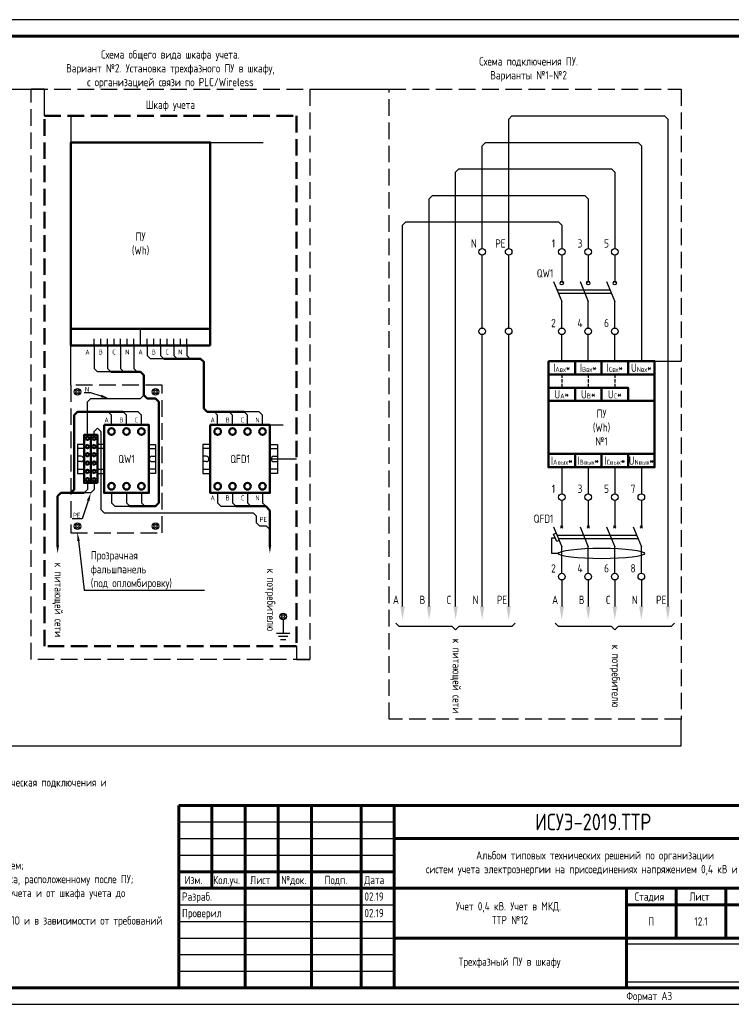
# Model space of a CAD drawing. Header units: millimetres. Extents: x -110 to 4101, y -10868 to 110.
# Tile 47 of 90: x 192 to 407, y -3794 to -3497. Entities that reach past the tile are written whole.
import ezdxf
from ezdxf import colors
from ezdxf.entities.mleader import LeaderData, LeaderLine
from ezdxf.enums import TextEntityAlignment as Align
from ezdxf.math import Vec2, Vec3

# ---------------------------------------------------------------- set-up
doc = ezdxf.new("R2010")
doc.units = ezdxf.units.MM
doc.linetypes.add('GOST2.303 4', pattern=[7, 5, -2, 0])
doc.layers.add('01.Вспомогательный_слой', color=1, linetype='Continuous', plot=False)
doc.layers.add('Формат', color=7, linetype='Continuous', lineweight=25)
doc.layers.add('Формат @ 1', color=7, linetype='Continuous', lineweight=25)
doc.styles.add('ЭП', font='GOST.TTF')
picture_1 = doc.add_image_def('image3.png', size_in_pixel=(587, 136))

# ---------------------------------------------------------------- blocks, each defined once
blk = doc.blocks.new('*U75')
at = {"layer": 'Формат', "color": 7, "linetype": 'Continuous', "lineweight": 60}
for p, q in [((20, 55), (205, 55)), ((20, 55), (20, 0)), ((30, 55), (30, 30)), ((40, 55), (40, 0)), ((50, 55), (50, 30)), ((60, 55), (60, 0)), ((75, 55), (75, 0)), ((85, 55), (85, 0)), ((85, 45), (205, 45)), ((20, 35), (85, 35)), ((20, 30), (205, 30)), ((155, 30), (155, 0)), ((170, 30), (170, 15)), ((185, 30), (185, 15)), ((155, 25), (205, 25)), ((85, 15), (205, 15))]:
    blk.add_line(p, q, dxfattribs=at)
at = {"layer": 'Формат', "color": 7, "linetype": 'Continuous', "lineweight": 25}
for p, q in [((20, 50), (85, 50)), ((20, 45), (85, 45)), ((20, 40), (85, 40)), ((20, 25), (85, 25)), ((20, 20), (85, 20)), ((20, 15), (85, 15)), ((20, 10), (85, 10)), ((20, 5), (85, 5))]:
    blk.add_line(p, q, dxfattribs=at)
blk.add_lwpolyline([(-210, -5), (210, -5), (210, 292), (-210, 292)], close=True, dxfattribs=at)
at = {"layer": 'Формат', "color": 7, "linetype": 'Continuous', "lineweight": 60}
blk.add_lwpolyline([(-190, 0), (205, 0), (205, 287), (-190, 287)], close=True, dxfattribs=at)
at = {"layer": 'Формат', "color": 7, "linetype": 'Continuous', "lineweight": 25, "style": 'ЭП'}
for s, p in [('Изм.', (21.81, 31.25)), ('Кол.уч.', (30.38, 31.25)), ('Лист', (41.54, 31.25)), ('№док.', (50.89, 31.24)), ('Подп.', (63.99, 31.25)), ('Дата', (75.95, 31.25)), ('Стадия', (157.47, 26.25)), ('Лист', (173.99, 26.25))]:
    blk.add_text(s, height=2.5, dxfattribs=at).set_placement(p)
at = {"layer": 'Формат', "color": 7, "linetype": 'Continuous', "lineweight": 25, "style": 'ЭП', "flags": 8}
for tag, p in [('СОГЛ_ФИО_1', (-197.5, 106)), ('СОГЛ_ФИО_2', (-192.5, 106)), ('СОГЛ_ДОЛЖ_1', (-197.5, 86)), ('СОГЛ_ДОЛЖ_2', (-192.5, 86))]:
    blk.add_attdef(tag, text='', height=2.5, rotation=90, dxfattribs=at).set_placement(p, align=Align.MIDDLE_LEFT)
for tag, height, p in [('ОБОЗНАЧЕНИЕ', 5, (145, 50)), ('ОБЪЕКТ', 2.5, (145, 37.5)), ('НАИМЕНОВАНИЕ', 2.5, (120, 22.5)), ('Стадия', 2.5, (162.5, 20)), ('Лист', 2.5, (177.5, 20)), ('Листов', 2.5, (195, 20)), ('НАИМ_ИЗОБРАЖЕНИЙ', 2.5, (120, 7.5))]:
    blk.add_attdef(tag, text='', height=height, dxfattribs=at).set_placement(p, align=Align.MIDDLE_CENTER)
for tag, p in [('изм.№', (21, 37.5)), ('изм.№_док.', (50.5, 37.5)), ('изм.уч.', (31, 37.5)), ('изм.лист', (41, 37.5)), ('изм_дата', (76, 37.5)), ('Должн_1', (21, 27.5)), ('ФИО_1', (41, 27.5)), ('дата_1', (76, 27.5)), ('ДОЛЖН_2', (21, 22.5)), ('ФИО_2', (41, 22.5)), ('дата_2', (76, 22.5)), ('Должн_3', (21, 17.5)), ('ФИО_3', (41, 17.5)), ('дата_3', (76, 17.5)), ('ДОЛЖН_4', (21, 12.5)), ('ФИО_4', (41, 12.5)), ('дата_4', (76, 12.5)), ('ДОЛЖН_5', (21, 7.5)), ('ФИО_5', (41, 7.5)), ('дата_5', (76, 7.5)), ('ДОЛЖН_6', (21, 2.5)), ('ФИО_6', (41, 2.5)), ('дата_6', (76, 2.5)), ('ФОРМ.ЛИСТА', (155, -2.5))]:
    blk.add_attdef(tag, text='', height=2.5, dxfattribs=at).set_placement(p, align=Align.MIDDLE_LEFT)
blk.add_attdef('N_ИНВ', text='', height=2.5, rotation=90, dxfattribs=at).set_placement((-193.5, 12.5), align=Align.MIDDLE_CENTER)
at = {"ltscale": 0.2}
image = blk.add_image(picture_1, insert=(155, 1.71), size_in_units=(50, 11.58), dxfattribs=at)
image.dxf.flags = 7

msp = doc.modelspace()

# ---------------------------------------------------------------- linework, layer by layer
for p, q in [((322.5, -3680), (323.5, -3681)), ((324.5, -3680), (323.5, -3681)), ((370.5, -3680), (371.5, -3681)), ((372.5, -3680), (371.5, -3681))]:
    msp.add_line(p, q)
at = {"linetype": 'GOST2.303 4', "lineweight": 50}
msp.add_lwpolyline([(199.5, -3526), (275.5, -3526), (275.5, -3686), (199.5, -3686)], close=True, dxfattribs=at)
at = {"ltscale": 0.2}
for points in [[(339.5, -3566), (339.5, -3527), (340.5, -3526), (386.5, -3526), (387.5, -3527), (387.5, -3674)], [(331.5, -3566), (331.5, -3535), (332.5, -3534), (378.5, -3534), (379.5, -3535), (379.5, -3600)], [(323.5, -3674), (323.5, -3543), (324.5, -3542), (370.5, -3542), (371.5, -3543), (371.5, -3566)], [(315.5, -3674), (315.5, -3551), (316.5, -3550), (362.5, -3550), (363.5, -3551), (363.5, -3566)], [(307.5, -3674), (307.5, -3559), (308.5, -3558), (354.5, -3558), (355.5, -3559), (355.5, -3566)], [(331.5, -3590), (331.5, -3568)], [(339.5, -3590), (339.5, -3568)], [(355, -3576), (356, -3576)], [(363, -3576), (364, -3576)], [(371, -3576), (372, -3576)], [(331.5, -3674), (331.5, -3592)], [(339.5, -3674), (339.5, -3592)], [(355.5, -3600), (355.5, -3592)], [(363.5, -3600), (363.5, -3592)], [(371.5, -3600), (371.5, -3592)], [(214.5, -3595.25), (214.5, -3602.25), (215.5, -3603.25), (215.5, -3603.25)], [(218.5, -3595.25), (218.5, -3602.25), (219.5, -3603.25), (219.5, -3603.25)], [(222.5, -3595.25), (222.5, -3602.25), (223.5, -3603.25), (223.5, -3603.25)], [(226.5, -3595.25), (226.5, -3602.25), (227.5, -3603.25), (227.5, -3603.25)], [(230.5, -3595.25), (230.5, -3598.25), (231.5, -3599.25), (231.5, -3599.25)], [(234.5, -3595.25), (234.5, -3598.25), (235.5, -3599.25), (235.5, -3599.25)], [(238.5, -3595.25), (238.5, -3598.25), (239.5, -3599.25), (239.5, -3599.25)], [(242.5, -3595.25), (242.5, -3598.25), (243.5, -3599.25), (243.5, -3599.25)], [(235.5, -3599.25), (231.5, -3599.25)], [(219.5, -3603.25), (215.5, -3603.25)], [(212.5, -3622.25), (212.5, -3612.25), (213.5, -3611.25), (228.5, -3611.25), (229.5, -3610.25), (229.5, -3610.25)], [(224.25, -3619.25), (224.25, -3616.25), (223.25, -3615.25), (218.75, -3615.25)], [(219.75, -3619.25), (219.75, -3616.25), (218.75, -3615.25), (218.75, -3615.25)], [(228.75, -3619.25), (228.75, -3616.25), (227.75, -3615.25), (223.25, -3615.25)], [(251.75, -3619.25), (251.75, -3616.25), (250.75, -3615.25), (250.75, -3615.25)], [(256.25, -3619.25), (256.25, -3616.25), (255.25, -3615.25), (255.25, -3615.25)], [(265.25, -3619.25), (265.25, -3616.25), (264.25, -3615.25), (259.75, -3615.25)], [(260.75, -3619.25), (260.75, -3616.25), (259.75, -3615.25), (259.75, -3615.25)], [(214.5, -3622.25), (214.5, -3621.25), (215.5, -3620.25), (215.5, -3620.25), (216.5, -3621.25), (216.5, -3644.75), (217.5, -3645.75), (262.5, -3645.75)], [(355.5, -3632), (355.5, -3640)], [(363.5, -3632), (363.5, -3640)], [(371.5, -3632), (371.5, -3640)], [(379.5, -3632), (379.5, -3640)], [(212.5, -3636.75), (212.5, -3638.75), (211.5, -3639.75), (211.5, -3639.75)], [(214.5, -3636.75), (214.5, -3638.75), (213.5, -3639.75), (213.5, -3639.75)], [(213.5, -3639.75), (211.5, -3639.75)], [(219.75, -3639.75), (219.75, -3642.75), (220.75, -3643.75), (225.25, -3643.75)], [(224.25, -3639.75), (224.25, -3642.75), (225.25, -3643.75), (225.25, -3643.75)], [(228.75, -3639.75), (228.75, -3642.75), (229.75, -3643.75), (229.75, -3643.75)], [(251.75, -3639.75), (251.75, -3642.75), (252.75, -3643.75), (257.25, -3643.75)], [(256.25, -3639.75), (256.25, -3642.75), (257.25, -3643.75), (257.25, -3643.75)], [(260.75, -3639.75), (260.75, -3642.75), (261.75, -3643.75), (261.75, -3643.75)], [(265.25, -3639.75), (265.25, -3642.75), (266.25, -3643.75), (266.25, -3643.75)], [(267.5, -3650.75), (267.5, -3650.75), (266.5, -3649.75), (264.5, -3649.75), (263.5, -3648.75), (263.5, -3646.75), (262.5, -3645.75), (262.5, -3645.75)], [(354.509, -3658), (352.518, -3658), (352.518, -3653.306), (353.518, -3653.306)], [(355.5, -3666), (355.5, -3674)], [(363.5, -3666), (363.5, -3674)], [(371.5, -3666), (371.5, -3674)], [(379.5, -3666), (379.5, -3674)]]:
    msp.add_lwpolyline(points, dxfattribs=at)
at = {"lineweight": 50}
for points in [[(249.5, -3595.25), (207.5, -3595.25), (207.5, -3534), (249.5, -3534)], [(217.5, -3619.25), (231, -3619.25), (231, -3639.75), (217.5, -3639.75)], [(249.5, -3619.25), (267.5, -3619.25), (267.5, -3639.75), (249.5, -3639.75)], [(213.5, -3636.75), (211.5, -3636.75), (211.5, -3622.25), (213.5, -3622.25)], [(215.5, -3636.75), (213.5, -3636.75), (213.5, -3622.25), (215.5, -3622.25)]]:
    msp.add_lwpolyline(points, close=True, dxfattribs=at)
at = {"ltscale": 2}
for points in [[(355.5, -3568), (355.5, -3576)], [(363.5, -3568), (363.5, -3576)], [(371.5, -3568), (371.5, -3576)], [(353.015, -3576), (355.5, -3582)], [(354.05, -3578.5), (370.05, -3578.5)], [(361.015, -3576), (363.5, -3582)], [(369.015, -3576), (371.5, -3582)], [(354.464, -3579.5), (370.464, -3579.5)], [(355.5, -3590), (355.5, -3582)], [(363.5, -3590), (363.5, -3582)], [(371.5, -3590), (371.5, -3582)], [(355.5, -3642), (355.5, -3650)], [(363.5, -3642), (363.5, -3650)], [(371.5, -3642), (371.5, -3650)], [(379.5, -3642), (379.5, -3650)], [(353.015, -3650), (355.5, -3656)], [(361.015, -3650), (363.5, -3656)], [(369.015, -3650), (371.5, -3656)], [(377.015, -3650), (379.5, -3656)], [(354.05, -3652.5), (378.05, -3652.5)], [(354.464, -3653.5), (378.464, -3653.5)], [(355.5, -3664), (355.5, -3656)], [(363.5, -3664), (363.5, -3656)], [(371.5, -3664), (371.5, -3656)], [(379.5, -3664), (379.5, -3656)], [(271.5, -3678), (271.5, -3678), (271.5, -3682)], [(269.5, -3682), (273.5, -3682)], [(270.077, -3683), (272.923, -3683)], [(270.655, -3684), (272.345, -3684)]]:
    msp.add_lwpolyline(points, dxfattribs=at)
at = {"lineweight": 50}
for points in [[(207.5, -3590.25), (249.5, -3590.25)], [(259.75, -3615.25), (248.625, -3615.25), (247.625, -3614.25), (247.625, -3600.25), (246.625, -3599.25), (235.5, -3599.25)], [(219.5, -3603.25), (228.5, -3603.25)], [(225.25, -3643.75), (233, -3643.75), (234, -3642.75), (234, -3612.25), (233, -3611.25), (230.5, -3611.25), (229.5, -3610.25), (229.5, -3604.25), (228.5, -3603.25), (228.5, -3603.25)], [(208.5, -3636.75), (208.5, -3616.25), (209.5, -3615.25), (223.25, -3615.25)], [(208.5, -3636.75), (208.5, -3638.75), (207.5, -3639.75), (207.5, -3639.75)], [(211.5, -3639.75), (204.5, -3639.75), (203.5, -3640.75), (203.5, -3640.75)], [(203.5, -3640.75), (203.5, -3655.5)], [(257.25, -3643.75), (266.25, -3643.75), (267.5, -3645)], [(267.5, -3645), (267.5, -3655.5)]]:
    msp.add_lwpolyline(points, dxfattribs=at)
for points in [[(207.5, -3590.25), (207.5, -3595.25)], [(209.217, -3609.25), (208.793, -3608.826), (209.076, -3608.543), (209.5, -3608.967)], [(209.5, -3608.967), (209.924, -3608.543), (210.207, -3608.826), (209.783, -3609.25)], [(233, -3608.967), (232.576, -3608.543), (232.293, -3608.826), (232.717, -3609.25)], [(233.283, -3609.25), (233.707, -3608.826), (233.424, -3608.543), (233, -3608.967)], [(209.5, -3609.533), (209.076, -3609.957), (208.793, -3609.674), (209.217, -3609.25)], [(209.783, -3609.25), (210.207, -3609.674), (209.924, -3609.957), (209.5, -3609.533)], [(232.717, -3609.25), (232.293, -3609.674), (232.576, -3609.957), (233, -3609.533)], [(233, -3609.533), (233.424, -3609.957), (233.707, -3609.674), (233.283, -3609.25)], [(211.5, -3625.125), (209.5, -3625.125), (209.5, -3633.875), (211.5, -3633.875)], [(217.5, -3625.125), (215.5, -3625.125)], [(231, -3625.125), (233, -3625.125), (233, -3633.875), (231, -3633.875)], [(249.5, -3625.125), (247.25, -3625.125), (247.25, -3633.875), (249.5, -3633.875)], [(267.5, -3625.125), (269.75, -3625.125), (269.75, -3633.875), (267.5, -3633.875)], [(211.5, -3626.375), (209.5, -3626.375), (209.5, -3632.625), (211.5, -3632.625)], [(210.563, -3628.688), (209.5, -3628.688)], [(217.5, -3626.375), (215.5, -3626.375)], [(231, -3626.375), (233, -3626.375), (233, -3632.625), (231, -3632.625)], [(231.938, -3628.688), (233, -3628.688)], [(249.5, -3626.375), (247.25, -3626.375), (247.25, -3632.625), (249.5, -3632.625)], [(248.313, -3628.688), (247.25, -3628.688)], [(267.5, -3626.375), (269.75, -3626.375), (269.75, -3632.625), (267.5, -3632.625)], [(268.688, -3628.688), (269.75, -3628.688)], [(210.563, -3630.313), (209.5, -3630.313)], [(231.938, -3630.313), (233, -3630.313)], [(248.313, -3630.313), (247.25, -3630.313)], [(268.688, -3630.313), (269.75, -3630.313)], [(215.5, -3632.625), (217.5, -3632.625)], [(215.5, -3633.875), (217.5, -3633.875)], [(209.5, -3649.467), (209.076, -3649.043), (208.793, -3649.326), (209.217, -3649.75)], [(209.217, -3649.75), (208.793, -3650.174), (209.076, -3650.457), (209.5, -3650.033)], [(209.783, -3649.75), (210.207, -3649.326), (209.924, -3649.043), (209.5, -3649.467)], [(209.5, -3650.033), (209.924, -3650.457), (210.207, -3650.174), (209.783, -3649.75)], [(232.717, -3649.75), (232.293, -3649.326), (232.576, -3649.043), (233, -3649.467)], [(233, -3650.033), (232.576, -3650.457), (232.293, -3650.174), (232.717, -3649.75)], [(233, -3649.467), (233.424, -3649.043), (233.707, -3649.326), (233.283, -3649.75)], [(233.283, -3649.75), (233.707, -3650.174), (233.424, -3650.457), (233, -3650.033)], [(355.146, -3649.646), (355.854, -3650.354)], [(355.854, -3649.646), (355.146, -3650.354)], [(363.146, -3649.646), (363.854, -3650.354)], [(363.854, -3649.646), (363.146, -3650.354)], [(371.146, -3649.646), (371.854, -3650.354)], [(371.854, -3649.646), (371.146, -3650.354)], [(379.146, -3649.646), (379.854, -3650.354)], [(379.854, -3649.646), (379.146, -3650.354)], [(271.5, -3676.717), (271.076, -3676.293), (270.793, -3676.576), (271.217, -3677)], [(271.783, -3677), (272.207, -3676.576), (271.924, -3676.293), (271.5, -3676.717)], [(271.217, -3677), (270.793, -3677.424), (271.076, -3677.707), (271.5, -3677.283)], [(271.5, -3677.283), (271.924, -3677.707), (272.207, -3677.424), (271.783, -3677)], [(322.5, -3680), (306.5, -3680), (305.5, -3679)], [(341.5, -3679), (340.5, -3680), (324.5, -3680)], [(370.5, -3680), (354.5, -3680), (353.5, -3679)], [(389.5, -3679), (388.5, -3680), (372.5, -3680)]]:
    msp.add_lwpolyline(points)
at = {"lineweight": 50, "ltscale": 2}
for points in [[(351.5, -3600), (359.5, -3600), (359.5, -3604), (351.5, -3604)], [(351.5, -3600), (383.5, -3600), (383.5, -3632), (351.5, -3632)], [(359.5, -3600), (367.5, -3600), (367.5, -3604), (359.5, -3604)], [(367.5, -3600), (375.5, -3600), (375.5, -3604), (367.5, -3604)], [(375.5, -3600), (383.5, -3600), (383.5, -3604), (375.5, -3604)], [(351.5, -3608), (359.5, -3608), (359.5, -3612), (351.5, -3612)], [(359.5, -3608), (367.5, -3608), (367.5, -3612), (359.5, -3612)], [(367.5, -3608), (375.5, -3608), (375.5, -3612), (367.5, -3612)], [(351.5, -3612), (383.5, -3612), (383.5, -3628), (351.5, -3628)], [(351.5, -3628), (359.5, -3628), (359.5, -3632), (351.5, -3632)], [(359.5, -3628), (367.5, -3628), (367.5, -3632), (359.5, -3632)], [(367.5, -3628), (375.5, -3628), (375.5, -3632), (367.5, -3632)], [(375.5, -3628), (383.5, -3628), (383.5, -3632), (375.5, -3632)]]:
    msp.add_lwpolyline(points, close=True, dxfattribs=at)
at = {"linetype": 'GOST2.303 4', "ltscale": 0.2}
for points in [[(355.5, -3604), (355.5, -3608)], [(363.5, -3604), (363.5, -3608)], [(371.5, -3604), (371.5, -3608)]]:
    msp.add_lwpolyline(points, dxfattribs=at)
at = {"linetype": 'GOST2.303 4'}
msp.add_lwpolyline([(207.5, -3651.75), (235, -3651.75), (235, -3607.25), (207.5, -3607.25)], close=True, dxfattribs=at)
at = {"ltscale": 2}
msp.add_lwpolyline([(353.798, -3651.891), (354.717, -3654.109), (353.977, -3654.415), (353.059, -3652.197)], close=True, dxfattribs=at)
for centre in [(331.5, -3567), (339.5, -3567), (355.5, -3567), (363.5, -3567), (371.5, -3567), (331.5, -3591), (339.5, -3591), (355.5, -3591), (363.5, -3591), (371.5, -3591), (355.5, -3641), (363.5, -3641), (371.5, -3641), (379.5, -3641), (355.5, -3665), (363.5, -3665), (371.5, -3665), (379.5, -3665)]:
    msp.add_circle(centre, 1, dxfattribs=at)
at = {"ltscale": 0.2}
for centre in [(355.5, -3576.5), (363.5, -3576.5), (371.5, -3576.5)]:
    msp.add_circle(centre, 0.5, dxfattribs=at)
for centre in [(209.5, -3609.25), (233, -3609.25), (209.5, -3649.75), (233, -3649.75), (271.5, -3677)]:
    msp.add_circle(centre, 1)
at = {"lineweight": 50}
for centre, radius in [((219.75, -3621.25), 1), ((224.25, -3621.25), 1), ((228.75, -3621.25), 1), ((251.75, -3621.25), 1), ((256.25, -3621.25), 1), ((260.75, -3621.25), 1), ((265.25, -3621.25), 1), ((212.5, -3623.25), 0.5), ((214.5, -3623.25), 0.5), ((212.5, -3625.75), 0.5), ((214.5, -3625.75), 0.5), ((212.5, -3628.25), 0.5), ((214.5, -3628.25), 0.5), ((212.5, -3630.75), 0.5), ((214.5, -3630.75), 0.5), ((212.5, -3633.25), 0.5), ((212.5, -3635.75), 0.5), ((214.5, -3633.25), 0.5), ((214.5, -3635.75), 0.5), ((219.75, -3637.75), 1), ((224.25, -3637.75), 1), ((228.75, -3637.75), 1), ((251.75, -3637.75), 1), ((256.25, -3637.75), 1), ((260.75, -3637.75), 1), ((265.25, -3637.75), 1)]:
    msp.add_circle(centre, radius, dxfattribs=at)
for centre, start, end in [((210.563, -3629.5), 270, 90), ((231.938, -3629.5), 90, 270), ((248.313, -3629.5), 270, 90), ((268.688, -3629.5), 90, 270)]:
    msp.add_arc(centre, 0.812, start, end)
at = {"ltscale": 0.2}
msp.add_ellipse((367.5, -3658), major_axis=(-12.991, 0), ratio=0.1231634, dxfattribs=at)
for points in [[(203.917, -3655.5), (203.083, -3655.5), (203.5, -3658)], [(267.917, -3655.5), (267.083, -3655.5), (267.5, -3658)], [(308.167, -3674), (306.833, -3674), (307.5, -3678)], [(316.167, -3674), (314.833, -3674), (315.5, -3678)], [(324.167, -3674), (322.833, -3674), (323.5, -3678)], [(332.167, -3674), (330.833, -3674), (331.5, -3678)], [(340.167, -3674), (338.833, -3674), (339.5, -3678)], [(356.167, -3674), (354.833, -3674), (355.5, -3678)], [(364.167, -3674), (362.833, -3674), (363.5, -3678)], [(372.167, -3674), (370.833, -3674), (371.5, -3678)], [(380.167, -3674), (378.833, -3674), (379.5, -3678)], [(388.167, -3674), (386.833, -3674), (387.5, -3678)]]:
    msp.add_solid(points)
at = {"layer": '01.Вспомогательный_слой', "ltscale": 0.2}
for points in [[(171.5, -3518), (195.5, -3518)], [(199.5, -3526), (199.5, -3518), (195.5, -3518)], [(279.5, -3518), (303.5, -3518)], [(207.5, -3526), (207.5, -3534)], [(249.5, -3534), (265.5, -3534)], [(216.5, -3595.25), (214.5, -3595.25), (214.5, -3593.25)], [(218.5, -3595.25), (216.5, -3595.25), (216.5, -3593.25)], [(220.5, -3595.25), (218.5, -3595.25), (218.5, -3593.25)], [(222.5, -3595.25), (220.5, -3595.25), (220.5, -3593.25)], [(224.5, -3595.25), (222.5, -3595.25), (222.5, -3593.25)], [(226.5, -3595.25), (224.5, -3595.25), (224.5, -3593.25)], [(228.5, -3595.25), (226.5, -3595.25), (226.5, -3593.25)], [(228.5, -3595.25), (230.5, -3595.25), (230.5, -3593.25)], [(230.5, -3595.25), (232.5, -3595.25), (232.5, -3593.25)], [(232.5, -3595.25), (234.5, -3595.25), (234.5, -3593.25)], [(234.5, -3595.25), (236.5, -3595.25), (236.5, -3593.25)], [(236.5, -3595.25), (238.5, -3595.25), (238.5, -3593.25)], [(238.5, -3595.25), (240.5, -3595.25), (240.5, -3593.25)], [(240.5, -3595.25), (242.5, -3595.25), (242.5, -3593.25)], [(207.5, -3607.25), (207.5, -3595.25)], [(226.25, -3595.25), (230.75, -3595.25)], [(230.796, -3595.25), (235.296, -3595.25)], [(207.5, -3607.25), (207.5, -3599.25)], [(383.5, -3600), (391.5, -3600)], [(267.5, -3619.25), (271.5, -3619.25)], [(211.5, -3625.125), (209.5, -3625.125)], [(267.5, -3629.5), (275.5, -3629.5)], [(275.5, -3686), (275.5, -3690), (279.5, -3690)], [(63.5, -3690), (63.5, -3716), (391.5, -3716), (391.5, -3708)]]:
    msp.add_lwpolyline(points, dxfattribs=at)
at = {"layer": '01.Вспомогательный_слой', "linetype": 'GOST2.303 4'}
for points in [[(195.5, -3518), (279.5, -3518), (279.5, -3690), (195.5, -3690)], [(303.5, -3518), (391.5, -3518), (391.5, -3708), (303.5, -3708)]]:
    msp.add_lwpolyline(points, close=True, dxfattribs=at)
at = {"layer": '01.Вспомогательный_слой'}
msp.add_lwpolyline([(228.5, -3595.25), (228.5, -3590.25)], dxfattribs=at)

# ---------------------------------------------------------------- block references
at = {"layer": 'Формат @ 1', "color": 0, "ltscale": 0.7}
ref = msp.add_blockref('*U75', (220, -3789), dxfattribs=at)
ref.add_attrib('ОБОЗНАЧЕНИЕ', 'ИСУЭ-2019.ТТР', dxfattribs={"layer": 'Формат', "color": 7, "linetype": 'Continuous', "lineweight": 25, "height": 5, "style": 'ЭП', "flags": 8}).set_placement((365, -3739), align=Align.MIDDLE_CENTER)
ref.add_attrib('Стадия', 'П', dxfattribs={"layer": 'Формат', "color": 7, "linetype": 'Continuous', "lineweight": 25, "height": 2.5, "style": 'ЭП', "flags": 8}).set_placement((382.5, -3769), align=Align.MIDDLE_CENTER)
ref.add_attrib('Лист', '12.1', dxfattribs={"layer": 'Формат', "color": 7, "linetype": 'Continuous', "lineweight": 25, "height": 2.5, "style": 'ЭП', "flags": 8}).set_placement((397.5, -3769), align=Align.MIDDLE_CENTER)
ref.add_attrib('ОБЪЕКТ_001', 'Альбом типовых технических решений по организации', (329.689, -3750.31), dxfattribs={"layer": 'Формат', "color": 7, "linetype": 'Continuous', "lineweight": 25, "height": 2.5, "style": 'ЭП', "flags": 8})
ref.add_attrib('НАИМЕНОВАНИЕ_001', 'Учет 0,4 кВ. Учет в МКД.', (323.571, -3765.674), dxfattribs={"layer": 'Формат', "color": 7, "linetype": 'Continuous', "lineweight": 25, "height": 2.5, "style": 'ЭП', "flags": 8})
ref.add_attrib('НАИМ_ИЗОБРАЖЕНИЙ_001', 'Трехфазный ПУ в шкафу', (324.42, -3782.394), dxfattribs={"layer": 'Формат', "color": 7, "linetype": 'Continuous', "lineweight": 25, "height": 2.5, "style": 'ЭП', "flags": 8})
ref.add_attrib('Должн_1', 'Разраб.', dxfattribs={"layer": 'Формат', "color": 7, "linetype": 'Continuous', "lineweight": 25, "height": 2.5, "style": 'ЭП', "flags": 8}).set_placement((241, -3761.5), align=Align.MIDDLE_LEFT)
ref.add_attrib('ДОЛЖН_2', 'Проверил', dxfattribs={"layer": 'Формат', "color": 7, "linetype": 'Continuous', "lineweight": 25, "height": 2.5, "style": 'ЭП', "flags": 8}).set_placement((241, -3766.5), align=Align.MIDDLE_LEFT)
ref.add_attrib('дата_1', '02.19', dxfattribs={"layer": 'Формат', "color": 7, "linetype": 'Continuous', "lineweight": 25, "height": 2.5, "style": 'ЭП', "flags": 8}).set_placement((296, -3761.5), align=Align.MIDDLE_LEFT)
ref.add_attrib('дата_2', '02.19', dxfattribs={"layer": 'Формат', "color": 7, "linetype": 'Continuous', "lineweight": 25, "height": 2.5, "style": 'ЭП', "flags": 8}).set_placement((296, -3766.5), align=Align.MIDDLE_LEFT)
ref.add_attrib('ФОРМ.ЛИСТА', 'Формат А3', dxfattribs={"layer": 'Формат', "color": 7, "linetype": 'Continuous', "lineweight": 25, "height": 2.5, "style": 'ЭП', "flags": 8}).set_placement((375, -3791.5), align=Align.MIDDLE_LEFT)
ref.add_attrib('ОБЪЕКТ_002', 'систем учета электроэнергии на присоединениях напряжением 0,4 кВ и выше', (314.554, -3754.477), dxfattribs={"layer": 'Формат', "color": 7, "linetype": 'Continuous', "lineweight": 25, "height": 2.5, "style": 'ЭП'})
ref.add_attrib('НАИМЕНОВАНИЕ_002', 'ТТР №12', (334.457, -3769.84), dxfattribs={"layer": 'Формат', "color": 7, "linetype": 'Continuous', "lineweight": 25, "height": 2.5, "style": 'ЭП'})

# ---------------------------------------------------------------- texts
at = {"style": 'ЭП'}
for s, insert, char_height, width, attachment_point in [('Схема общего вида шкафа учета. ^JВариант №2. Установка трехфазного ПУ в шкафу, ^Jс организацией связи по PLC/Wireless', (237.5, -3512), 2.5, 84, 5), ('Схема подключения ПУ.^JВарианты №1-№2', (345.5, -3512), 2.5, 84, 5), ('Шкаф учета', (237.5, -3523), 2.5, 76, 5), ('ПУ \\P(Wh)', (228.5, -3564.625), 2.5, 42, 5), ('N', (329, -3564.5), 2.5, 5, 5), ('PE', (337, -3564.5), 2.5, 5, 5), ('1', (353, -3564.5), 2.5, 5, 5), ('3', (361, -3564.5), 2.5, 5, 5), ('5', (369, -3564.5), 2.5, 5, 5), ('QW1', (350.472, -3573.5), 2.5, 10, 5), ('2', (353, -3588.5), 2.5, 5, 5), ('4', (361, -3588.5), 2.5, 5, 5), ('6', (369, -3588.5), 2.5, 5, 5), ('\\A1;A', (212.5, -3597.25), 1.5, 4, 5), ('\\A1;B', (216.5, -3597.25), 1.5, 4, 5), ('\\A1;C', (220.5, -3597.25), 1.5, 4, 5), ('\\A1;N', (224.5, -3597.25), 1.5, 4, 5), ('\\A1;A', (228.5, -3597.25), 1.5, 4, 5), ('\\A1;B', (232.5, -3597.25), 1.5, 4, 5), ('\\A1;C', (236.5, -3597.25), 1.5, 4, 5), ('\\A1;N', (240.5, -3597.25), 1.5, 4, 5), ('I{\\H0.6x;Aвх}*', (355.5, -3602), 2.5, 8, 5), ('I{\\H0.6x;Bвх}*', (363.5, -3602), 2.5, 8, 5), ('I{\\H0.6x;Cвх}*', (371.5, -3602), 2.5, 8, 5), ('U{\\H0.6x;Nвх}*', (379.5, -3602), 2.5, 8, 5), ('U{\\H0.6x;A}*', (355.5, -3610), 2.5, 8, 5), ('U{\\H0.6x;B}*', (363.5, -3610), 2.5, 8, 5), ('U{\\H0.6x;C}*', (371.5, -3610), 2.5, 8, 5), ('ПУ \\P(Wh)\\P№1', (367.5, -3620), 2.5, 32, 5), ('A', (218.25, -3617.75), 1.5, 3, 5), ('B', (222.75, -3617.75), 1.5, 3, 5), ('C', (227.25, -3617.75), 1.5, 3, 5), ('A', (250.25, -3617.75), 1.5, 3, 5), ('B', (254.75, -3617.75), 1.5, 3, 5), ('C', (259.25, -3617.75), 1.5, 3, 5), ('N', (263.75, -3617.75), 1.5, 3, 5), ('N', (263.75, -3617.75), 1.5, 3, 5), ('QW1', (224.25, -3629.5), 2.5, 13.5, 5), ('QFD1', (258.5, -3629.5), 2.5, 18, 5), ('I{\\H0.6x;Aвых\\H1.6667x;*}', (355.5, -3630), 2.5, 8, 5), ('I{\\H0.6x;Bвых\\H1.6667x;*}', (363.5, -3630), 2.5, 8, 5), ('I{\\H0.6x;Cвых\\H1.6667x;*}', (371.5, -3630), 2.5, 8, 5), ('U{\\H0.6x;Nвых}*', (379.5, -3630), 2.5, 8, 5), ('1', (353, -3638.5), 2.5, 5, 5), ('3', (361, -3638.5), 2.5, 5, 5), ('5', (369, -3638.5), 2.5, 5, 5), ('7', (377, -3638.5), 2.5, 5, 5), ('A', (250.25, -3641.25), 1.5, 3, 5), ('B', (254.75, -3641.25), 1.5, 3, 5), ('C', (259.25, -3641.25), 1.5, 3, 5), ('N', (263.75, -3641.25), 1.5, 3, 5), ('N', (263.75, -3641.25), 1.5, 3, 5), ('\\A1;PE', (265.5, -3647.75), 1.5, 4, 5), ('QFD1', (350, -3647.518), 2.5, 10, 5), ('2', (353, -3662.5), 2.5, 5, 5), ('4', (361, -3662.5), 2.5, 5, 5), ('6', (369, -3662.5), 2.5, 5, 5), ('8', (377, -3662.5), 2.5, 5, 5), ('\\A1;A', (305.5, -3672), 2.5, 4, 5), ('\\A1;B', (313.5, -3672), 2.5, 4, 5), ('\\A1;C', (321.5, -3672), 2.5, 4, 5), ('\\A1;N', (329.5, -3672), 2.5, 4, 5), ('PE', (337.5, -3672), 2.5, 4, 5), ('\\A1;A', (353.5, -3672), 2.5, 4, 5), ('\\A1;B', (361.5, -3672), 2.5, 4, 5), ('\\A1;C', (369.5, -3672), 2.5, 4, 5), ('\\A1;N', (377.5, -3672), 2.5, 4, 5), ('PE', (385.5, -3672), 2.5, 4, 5), ('Примечание:\\P\\pi-2.5,l2.5,t2.5,5;1.^IВ данном техническом решении представлены схемы общего вида шкафа учета с трехфазным(и) ПУ, схемы электрическая подключения и \\P\\pi0,t5;предварительные спецификации оборудования, изделий и материалов;\\P\\pi-2.5,t2.5,5;2.^IПредусматривается установка шкафа учета с трехфазным(и) ПУ на стене помещения многоквартирного дома;\\P3.^IШкаф учета является законченным заводским изделием;\\P4.^IКомпоновка шкафа определяется заводом изготовителем;\\P5.^IСвязь ПУ с ИВКЭ может осуществляться с использованием RS-485/PLC/Wireless;\\P6.^IВводной выключатель нагрузки (расположенный до ПУ) закрывается фальшпанелью с последующим опломбированием;\\P7.^IАбонент имеет доступ только к просмотру показаний ПУ и автоматическому выключателю дифференциального тока, расположенному после ПУ;\\P8.^IВ данном техническом решении не предусматривается прокладка прокладка проводов (кабелей) от ВРУ до шкафа учета и от шкафа учета до \\P\\pi0,t5;квартиры абонента (предусмотрено в отдельном техническом решении);\\P\\pi-2.5,t2.5,5;9.^IПредварительная спецификация оборудования, изделий и материалов может корректироваться по результатам ППО и в зависимости от требований \\P\\pi0,t5;и рекомендаций руководства по монтажу завода изготовителя ПУ;\\P\\pi-5,l5;10.^I* - наименование и положение клемм ПУ приведены условно.', (38, -3779), 2.5, 198, 7)]:
    msp.add_mtext(s, dxfattribs=dict(at, insert=insert, char_height=char_height, width=width, attachment_point=attachment_point))
at = {"char_height": 2.5, "width": 25.5, "attachment_point": 5, "rotation": 270, "style": 'ЭП'}
for s, insert in [('к потребителю', (267.5, -3672)), ('к питающей сети', (203.5, -3672)), ('к потребителю', (371.5, -3695)), ('к питающей сети', (323.5, -3695))]:
    msp.add_mtext(s, dxfattribs=dict(at, insert=insert))

# ---------------------------------------------------------------- leaders
ml = msp.add_multileader_mtext('Standard')
ml.set_content('{\\C256;N}', color=250, style='ЭП')
ml.set_leader_properties()
ml.build(insert=Vec2(0, 0))
ml.multileader.update_dxf_attribs({"text_left_attachment_type": 5, "text_right_attachment_type": 5, "dogleg_length": 0, "arrow_head_size": 2.5})
ctx = ml.context
ctx.base_point, ctx.char_height, ctx.arrow_head_size, ctx.landing_gap_size, ctx.plane_origin = Vec3(211.73, -3609.554), 1.5, 2.5, 0.5, Vec3(229.595, -3597.436)
ctx.left_attachment, ctx.right_attachment, ctx.text_align_type = 5, 5, 2
notes = []
notes.append((ctx, [(1, (1, 1, 0), (213.481, -3609.554), (-1, 0), 0, [(0, [(219, -3611.25)], 0, [])])]))
ctx.mtext.insert, ctx.mtext.alignment, ctx.mtext.flow_direction = Vec3(212.981, -3607.754), 3, 5
ml = msp.add_multileader_mtext('Standard')
ml.set_content('{\\C256;PE}', color=250, style='ЭП')
ml.set_leader_properties()
ml.build(insert=Vec2(0, 0))
ml.multileader.update_dxf_attribs({"text_left_attachment_type": 5, "text_right_attachment_type": 5, "dogleg_length": 0, "arrow_head_size": 2.5})
ctx = ml.context
ctx.base_point, ctx.char_height, ctx.arrow_head_size, ctx.landing_gap_size, ctx.plane_origin = Vec3(208.268, -3647.55), 1.5, 2.5, 0.5, Vec3(226.99, -3634.932)
ctx.left_attachment, ctx.right_attachment, ctx.text_align_type = 5, 5, 2
notes.append((ctx, [(1, (1, 1, 0), (210.876, -3647.55), (-1, 0), 0, [(0, [(213.5, -3639.75)], 0, [])])]))
ctx.mtext.insert, ctx.mtext.alignment, ctx.mtext.flow_direction = Vec3(210.376, -3645.75), 3, 5
ml = msp.add_multileader_mtext('Standard')
ml.set_content('{\\C256;Прозрачная ^Jфальшпанель ^J(под опломбировку)}', color=250, style='ЭП')
ml.set_leader_properties()
ml.build(insert=Vec2(0, 0))
ml.multileader.update_dxf_attribs({"text_left_attachment_type": 5, "text_right_attachment_type": 5, "dogleg_length": 0, "arrow_head_size": 2.5})
ctx = ml.context
ctx.base_point, ctx.char_height, ctx.arrow_head_size, ctx.plane_origin = Vec3(211.5, -3669.052), 2.5, 2.5, Vec3(224.349, -3651.325)
ctx.left_attachment, ctx.right_attachment = 5, 5
notes.append((ctx, [(0, (1, 1, 0), (211.5, -3669.052), (1, 0), 0, [(0, [(209.5, -3651.75)], 0, [])])]))
ctx.mtext.insert, ctx.mtext.flow_direction = Vec3(213.5, -3657.327), 5
for ctx, leaders in notes:
    for number, flags, end, landing, length, lines in leaders:
        leader = LeaderData()
        leader.index, (leader.has_last_leader_line, leader.has_dogleg_vector, leader.attachment_direction) = number, flags
        leader.last_leader_point, leader.dogleg_vector, leader.dogleg_length = Vec3(end), Vec3(landing), length
        for number, points, colour, breaks in lines:
            line = LeaderLine()
            line.index, line.vertices, line.color, line.breaks = number, Vec3.list(points), colors.encode_raw_color(colour), breaks
            leader.lines.append(line)
        ctx.leaders.append(leader)

doc.saveas('drawing.dxf')
